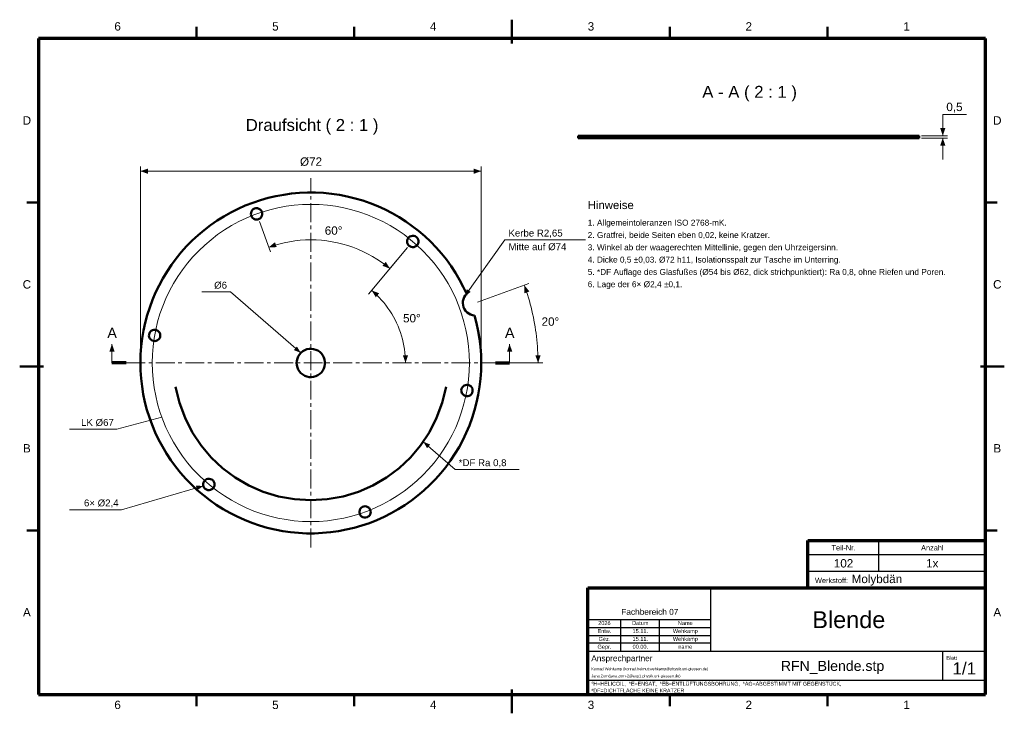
# Model space of a CAD drawing. Header units: millimetres. Extents: x 2 to 418, y 2 to 295.
import ezdxf

# ---------------------------------------------------------------- set-up
doc = ezdxf.new("R2010")
doc.units = ezdxf.units.MM
doc.linetypes.add('MITTELLINIE', pattern=[12.5, 8, -1.5, 1.5, -1.5])
for name, color, linetype in [('DUENN', 7, 'Continuous'), ('FLAECHE', 7, 'Continuous'), ('KONTUR', 7, 'Continuous'), ('LINIEN', 7, 'Continuous'), ('MITTELLINIE', 7, 'MITTELLINIE'), ('TEXT', 7, 'Continuous')]:
    doc.layers.add(name, color=color, linetype=linetype)
doc.styles.add('RFN', font='arial.ttf')

msp = doc.modelspace()

# ---------------------------------------------------------------- hatches: boundary and pattern name
at = {"layer": 'FLAECHE'}
for points in [[(392, 246), (393.1, 249.2), (390.9, 249.2), (392, 246)], [(392, 245), (390.9, 241.8), (393.1, 241.8), (392, 245)], [(53, 231), (56.2, 229.9), (56.2, 232.1), (53, 231)], [(197, 231), (193.8, 232.1), (193.8, 229.9), (197, 231)], [(107.21, 198.86), (110.6, 198.92), (109.85, 200.99), (107.21, 198.86)], [(158.43, 189.83), (156.68, 192.73), (155.27, 191.05), (158.43, 189.83)], [(150.71, 180.64), (152.46, 177.74), (153.87, 179.43), (150.71, 180.64)], [(190, 178.13), (192.55, 179.99), (190.92, 181.15), (190, 178.13)], [(215.21, 182.83), (215.27, 179.45), (217.34, 180.2), (215.21, 182.83)], [(41, 158), (39.9, 154.8), (42.1, 154.8), (41, 158)], [(120.76, 154.24), (119.14, 156.96), (117.83, 155.45), (120.76, 154.24)], [(209, 158), (207.9, 154.8), (210.1, 154.8), (209, 158)], [(165, 150), (166.1, 153.2), (163.9, 153.2), (165, 150)], [(221, 150), (222.1, 153.2), (219.9, 153.2), (221, 150)], [(172.51, 116.73), (175.43, 115.52), (174.12, 114.01), (172.51, 116.73)], [(79.6, 98.03), (77, 96.24), (76.44, 98.16), (79.6, 98.03)]]:
    msp.add_hatch(color=7, dxfattribs=at).paths.add_polyline_path(points)

# ---------------------------------------------------------------- linework, layer by layer
at = {"layer": 'DUENN', "lineweight": 20}
for p, q in [((392, 246), (392, 255)), ((392, 255), (402, 255)), ((238, 245.92), (238.08, 246)), ((238.21, 245), (239.21, 246)), ((239.34, 245), (240.34, 246)), ((240.47, 245), (241.47, 246)), ((241.61, 245), (242.61, 246)), ((242.74, 245), (243.74, 246)), ((243.87, 245), (244.87, 246)), ((245, 245), (246, 246)), ((246.13, 245), (247.13, 246)), ((247.26, 245), (248.26, 246)), ((248.39, 245), (249.39, 246)), ((249.53, 245), (250.53, 246)), ((250.66, 245), (251.66, 246)), ((251.79, 245), (252.79, 246)), ((252.92, 245), (253.92, 246)), ((254.05, 245), (255.05, 246)), ((255.18, 245), (256.18, 246)), ((256.31, 245), (257.31, 246)), ((257.45, 245), (258.45, 246)), ((258.58, 245), (259.58, 246)), ((259.71, 245), (260.71, 246)), ((260.84, 245), (261.84, 246)), ((261.97, 245), (262.97, 246)), ((263.1, 245), (264.1, 246)), ((264.23, 245), (265.23, 246)), ((265.36, 245), (266.36, 246)), ((266.5, 245), (267.5, 246)), ((267.63, 245), (268.63, 246)), ((268.76, 245), (269.76, 246)), ((269.89, 245), (270.89, 246)), ((271.02, 245), (272.02, 246)), ((272.15, 245), (273.15, 246)), ((273.28, 245), (274.28, 246)), ((274.42, 245), (275.42, 246)), ((275.55, 245), (276.55, 246)), ((276.68, 245), (277.68, 246)), ((277.81, 245), (278.81, 246)), ((278.94, 245), (279.94, 246)), ((280.07, 245), (281.07, 246)), ((281.2, 245), (282.2, 246)), ((282.34, 245), (283.34, 246)), ((283.47, 245), (284.47, 246)), ((284.6, 245), (285.6, 246)), ((285.73, 245), (286.73, 246)), ((286.86, 245), (287.86, 246)), ((287.99, 245), (288.99, 246)), ((289.12, 245), (290.12, 246)), ((290.25, 245), (291.25, 246)), ((291.39, 245), (292.39, 246)), ((292.52, 245), (293.52, 246)), ((293.65, 245), (294.65, 246)), ((294.78, 245), (295.78, 246)), ((295.91, 245), (296.91, 246)), ((297.04, 245), (298.04, 246)), ((298.17, 245), (299.17, 246)), ((299.31, 245), (300.31, 246)), ((300.44, 245), (301.44, 246)), ((301.57, 245), (302.57, 246)), ((302.7, 245), (303.7, 246)), ((316, 245.86), (316.15, 246)), ((316.28, 245), (317.28, 246)), ((317.41, 245), (318.41, 246)), ((318.54, 245), (319.54, 246)), ((319.67, 245), (320.67, 246)), ((320.8, 245), (321.8, 246)), ((321.93, 245), (322.93, 246)), ((323.06, 245), (324.06, 246)), ((324.2, 245), (325.2, 246)), ((325.33, 245), (326.33, 246)), ((326.46, 245), (327.46, 246)), ((327.59, 245), (328.59, 246)), ((328.72, 245), (329.72, 246)), ((329.85, 245), (330.85, 246)), ((330.98, 245), (331.98, 246)), ((332.12, 245), (333.12, 246)), ((333.25, 245), (334.25, 246)), ((334.38, 245), (335.38, 246)), ((335.51, 245), (336.51, 246)), ((336.64, 245), (337.64, 246)), ((337.77, 245), (338.77, 246)), ((338.9, 245), (339.9, 246)), ((340.04, 245), (341.04, 246)), ((341.17, 245), (342.17, 246)), ((342.3, 245), (343.3, 246)), ((343.43, 245), (344.43, 246)), ((344.56, 245), (345.56, 246)), ((345.69, 245), (346.69, 246)), ((346.82, 245), (347.82, 246)), ((347.95, 245), (348.95, 246)), ((349.09, 245), (350.09, 246)), ((350.22, 245), (351.22, 246)), ((351.35, 245), (352.35, 246)), ((352.48, 245), (353.48, 246)), ((353.61, 245), (354.61, 246)), ((354.74, 245), (355.74, 246)), ((355.87, 245), (356.87, 246)), ((357.01, 245), (358.01, 246)), ((358.14, 245), (359.14, 246)), ((359.27, 245), (360.27, 246)), ((360.4, 245), (361.4, 246)), ((361.53, 245), (362.53, 246)), ((362.66, 245), (363.66, 246)), ((363.79, 245), (364.79, 246)), ((364.93, 245), (365.93, 246)), ((366.06, 245), (367.06, 246)), ((367.19, 245), (368.19, 246)), ((368.32, 245), (369.32, 246)), ((369.45, 245), (370.45, 246)), ((370.58, 245), (371.58, 246)), ((371.71, 245), (372.71, 246)), ((372.84, 245), (373.84, 246)), ((373.98, 245), (374.98, 246)), ((375.11, 245), (376.11, 246)), ((376.24, 245), (377.24, 246)), ((377.37, 245), (378.37, 246)), ((378.5, 245), (379.5, 246)), ((379.63, 245), (380.63, 246)), ((380.76, 245), (381.76, 246)), ((383, 246), (394, 246)), ((303.83, 245), (304, 245.17)), ((381.9, 245), (382, 245.1)), ((383, 245), (394, 245)), ((392, 236), (392, 245)), ((53, 151), (53, 233)), ((197, 151), (197, 233)), ((53, 231), (197, 231)), ((103.25, 209.76), (107.9, 196.98)), ((190, 178.13), (207, 202)), ((207, 202), (241, 202)), ((165.88, 198.72), (149.43, 179.11)), ((165.88, 198.72), (157.14, 188.3)), ((195.48, 175.65), (217.09, 183.52)), ((91, 180), (79, 180)), ((120.76, 154.24), (91, 180)), ((41, 150), (41, 158)), ((209, 150), (209, 158)), ((199, 150), (223, 150)), ((62.04, 127.08), (43, 122)), ((43, 122), (23, 122)), ((172.51, 116.73), (186, 105)), ((186, 105), (213, 105)), ((79.6, 98.03), (45, 88)), ((45, 88), (23, 88))]:
    msp.add_line(p, q, dxfattribs=at)
for points in [[(158.43, 189.83), (156.66, 191.25), (154.83, 192.6), (152.94, 193.86), (151, 195.03), (149.01, 196.12), (146.98, 197.13), (144.9, 198.04), (142.79, 198.86), (140.64, 199.59), (138.46, 200.23), (136.25, 200.77), (134.03, 201.21), (131.79, 201.56), (129.53, 201.8), (127.27, 201.95), (125, 202), (122.73, 201.95), (120.47, 201.8), (118.21, 201.56), (115.97, 201.21), (113.75, 200.77), (111.54, 200.23), (109.36, 199.59), (107.21, 198.86)], [(165, 150), (164.97, 151.45), (164.89, 152.91), (164.76, 154.35), (164.58, 155.8), (164.34, 157.23), (164.05, 158.66), (163.71, 160.07), (163.32, 161.47), (162.88, 162.86), (162.38, 164.23), (161.84, 165.58), (161.25, 166.9), (160.61, 168.21), (159.93, 169.49), (159.2, 170.75), (158.42, 171.98), (157.6, 173.18), (156.73, 174.35), (155.83, 175.49), (154.88, 176.59), (153.89, 177.66), (152.87, 178.69), (151.81, 179.69), (150.71, 180.64)], [(221, 150), (220.99, 151.4), (220.96, 152.79), (220.91, 154.19), (220.84, 155.58), (220.75, 156.98), (220.63, 158.37), (220.5, 159.76), (220.35, 161.14), (220.18, 162.53), (219.99, 163.91), (219.77, 165.29), (219.54, 166.67), (219.29, 168.04), (219.02, 169.41), (218.72, 170.78), (218.41, 172.14), (218.08, 173.5), (217.73, 174.85), (217.36, 176.19), (216.97, 177.53), (216.56, 178.87), (216.13, 180.2), (215.68, 181.52), (215.21, 182.83)]]:
    msp.add_lwpolyline(points, dxfattribs=at)
at = {"layer": 'KONTUR', "lineweight": 50}
for p, q in [((76.67, 287), (76.67, 292)), ((143.33, 287), (143.33, 292)), ((210, 285), (210, 295)), ((276.67, 287), (276.67, 292)), ((343.33, 287), (343.33, 292)), ((238, 246), (304, 246)), ((238, 245), (238, 246)), ((304, 246), (304, 245)), ((316, 246), (382, 246)), ((316, 246), (316, 245)), ((382, 245), (382, 246)), ((238, 245), (304, 245)), ((316, 245), (382, 245)), ((10, 217.75), (5, 217.75)), ((410, 217.75), (415, 217.75)), ((2, 148.5), (12, 148.5)), ((408, 148.5), (418, 148.5)), ((10, 79.25), (5, 79.25)), ((410, 79.25), (415, 79.25)), ((76.67, 5), (76.67, 10)), ((143.33, 5), (143.33, 10)), ((210, 2), (210, 12)), ((276.67, 5), (276.67, 10)), ((343.33, 5), (343.33, 10))]:
    msp.add_line(p, q, dxfattribs=at)
at = {"layer": 'KONTUR', "lineweight": 70}
for p, q in [((410, 287), (10, 287)), ((10, 287), (10, 10)), ((410, 10), (410, 287)), ((47, 150), (41, 150)), ((203, 150), (209, 150)), ((335, 55), (335, 75)), ((335, 75), (410, 75)), ((242, 55), (410, 55)), ((242, 10), (242, 55)), ((10, 10), (410, 10)), ((242, 10), (410, 10))]:
    msp.add_line(p, q, dxfattribs=at)
at = {"layer": 'KONTUR', "lineweight": 50}
for points in [[(304, 246), (304.15, 246), (304.59, 246), (305.31, 246), (306.26, 246), (307.4, 246), (308.66, 246), (310, 246), (311.34, 246), (312.6, 246), (313.74, 246), (314.69, 246), (315.41, 246), (315.85, 246), (316, 246)], [(316, 245), (315.85, 245), (315.41, 245), (314.69, 245), (313.74, 245), (312.6, 245), (311.34, 245), (310, 245), (308.66, 245), (307.4, 245), (306.26, 245), (305.31, 245), (304.59, 245), (304.15, 245), (304, 245)], [(190.85, 179.12), (189.41, 182.17), (187.83, 185.16), (186.11, 188.07), (184.26, 190.9), (182.27, 193.63), (180.16, 196.27), (177.93, 198.81), (175.58, 201.24), (173.12, 203.55), (170.56, 205.75), (167.89, 207.83), (165.13, 209.78), (162.28, 211.6), (159.35, 213.28), (156.35, 214.82), (153.27, 216.22), (150.13, 217.47), (146.94, 218.58), (143.7, 219.53), (140.41, 220.33), (137.1, 220.98), (133.75, 221.47), (130.39, 221.8), (127.02, 221.97), (123.64, 221.99), (120.26, 221.84), (116.9, 221.54), (113.55, 221.08), (110.22, 220.47), (106.93, 219.7), (103.68, 218.77), (100.48, 217.7), (97.33, 216.47), (94.24, 215.1), (91.22, 213.59), (88.28, 211.93), (85.41, 210.14), (82.63, 208.22), (79.95, 206.16), (77.36, 203.99), (74.88, 201.69), (72.51, 199.29), (70.26, 196.77), (68.12, 194.15), (66.11, 191.43), (64.24, 188.62), (62.49, 185.73), (60.88, 182.76), (59.42, 179.71), (58.09, 176.6), (56.92, 173.43), (55.9, 170.21), (55.02, 166.95), (54.31, 163.65), (53.74, 160.32), (53.34, 156.96), (53.09, 153.59), (53, 150.21), (53.07, 146.83), (53.3, 143.46), (53.68, 140.11), (54.23, 136.77), (54.92, 133.46), (55.78, 130.2), (56.78, 126.97), (57.94, 123.79), (59.24, 120.68), (60.69, 117.62), (62.28, 114.64), (64.01, 111.74), (65.87, 108.92), (67.86, 106.19), (69.98, 103.56), (72.22, 101.03), (74.58, 98.6), (77.04, 96.29), (79.62, 94.1), (82.29, 92.04), (85.06, 90.1), (87.91, 88.29), (90.85, 86.62), (93.86, 85.08), (96.94, 83.69), (100.08, 82.45), (103.28, 81.35), (106.52, 80.41), (109.81, 79.62), (113.13, 78.99), (116.47, 78.51), (119.84, 78.19), (123.21, 78.02), (126.59, 78.02), (129.97, 78.17), (133.33, 78.48), (136.68, 78.95), (140, 79.58), (143.28, 80.36), (146.53, 81.3), (149.73, 82.38), (152.88, 83.62), (155.96, 85), (158.98, 86.52), (161.92, 88.19), (164.78, 89.99), (167.55, 91.92), (170.23, 93.98), (172.81, 96.16), (175.28, 98.46), (177.64, 100.88), (179.89, 103.4), (182.02, 106.03), (184.02, 108.75), (185.89, 111.57), (187.62, 114.47), (189.22, 117.45), (190.68, 120.49), (191.99, 123.61), (193.15, 126.78), (194.17, 130), (195.03, 133.27), (195.74, 136.58), (196.29, 139.91), (196.68, 143.26), (196.92, 146.64), (197, 150.01), (196.92, 153.39), (196.68, 156.76), (196.29, 160.12), (195.73, 163.45), (195.02, 166.76), (194.16, 170.02)], [(100.88, 210.88), (100.41, 211.24), (100.03, 211.72), (99.79, 212.27), (99.69, 212.86), (99.74, 213.46), (99.93, 214.03), (100.27, 214.53), (100.71, 214.93), (101.25, 215.21), (101.83, 215.35), (102.44, 215.33), (103.01, 215.17), (103.54, 214.87), (103.97, 214.45), (104.28, 213.94), (104.45, 213.36), (104.48, 212.76), (104.35, 212.17), (104.08, 211.63), (103.69, 211.18), (103.2, 210.83), (102.63, 210.62), (102.03, 210.56), (101.44, 210.65), (100.88, 210.88)], [(165.67, 201.33), (165.74, 201.92), (165.96, 202.48), (166.32, 202.97), (166.78, 203.35), (167.33, 203.61), (167.92, 203.72), (168.52, 203.68), (169.09, 203.5), (169.6, 203.17), (170.01, 202.74), (170.3, 202.21), (170.45, 201.63), (170.45, 201.02), (170.3, 200.44), (170.01, 199.91), (169.6, 199.48), (169.09, 199.15), (168.52, 198.97), (167.92, 198.93), (167.33, 199.04), (166.78, 199.3), (166.32, 199.68), (165.96, 200.17), (165.74, 200.73), (165.67, 201.33)], [(194.16, 170.02), (193.3, 170.16), (192.47, 170.43), (191.7, 170.83), (191.01, 171.36), (190.41, 171.99), (189.92, 172.71), (189.56, 173.5), (189.33, 174.34), (189.24, 175.2), (189.29, 176.07), (189.49, 176.92), (189.82, 177.72), (190.28, 178.46), (190.85, 179.12)], [(60.22, 159.56), (59.66, 159.32), (59.07, 159.24), (58.47, 159.3), (57.91, 159.51), (57.41, 159.85), (57.02, 160.31), (56.75, 160.85), (56.63, 161.43), (56.65, 162.03), (56.83, 162.61), (57.14, 163.13), (57.57, 163.55), (58.09, 163.85), (58.67, 164.01), (59.27, 164.02), (59.85, 163.88), (60.39, 163.61), (60.83, 163.2), (61.17, 162.7), (61.37, 162.13), (61.42, 161.53), (61.32, 160.94), (61.07, 160.39), (60.7, 159.92), (60.22, 159.56)], [(119, 150), (119.08, 150.96), (119.31, 151.9), (119.69, 152.79), (120.2, 153.6), (120.84, 154.33), (121.59, 154.94), (122.43, 155.42), (123.33, 155.76), (124.28, 155.96), (125.24, 156), (126.2, 155.88), (127.13, 155.61), (128, 155.2), (128.79, 154.65), (129.49, 153.98), (130.07, 153.21), (130.52, 152.35), (130.83, 151.44), (130.98, 150.48), (130.98, 149.52), (130.83, 148.56), (130.52, 147.65), (130.07, 146.79), (129.49, 146.02), (128.79, 145.35), (128, 144.8), (127.13, 144.39), (126.2, 144.12), (125.24, 144), (124.28, 144.04), (123.33, 144.24), (122.43, 144.58), (121.59, 145.06), (120.84, 145.67), (120.2, 146.4), (119.69, 147.21), (119.31, 148.1), (119.08, 149.04), (119, 150)], [(189.78, 140.44), (190.34, 140.68), (190.93, 140.77), (191.53, 140.7), (192.09, 140.49), (192.59, 140.15), (192.98, 139.69), (193.25, 139.15), (193.37, 138.57), (193.35, 137.97), (193.17, 137.39), (192.86, 136.87), (192.43, 136.45), (191.91, 136.15), (191.33, 135.99), (190.73, 135.98), (190.15, 136.12), (189.61, 136.39), (189.17, 136.8), (188.83, 137.3), (188.63, 137.87), (188.58, 138.47), (188.68, 139.06), (188.93, 139.61), (189.3, 140.08), (189.78, 140.44)], [(84.33, 98.68), (84.26, 98.08), (84.04, 97.52), (83.68, 97.03), (83.22, 96.65), (82.67, 96.39), (82.08, 96.28), (81.48, 96.32), (80.91, 96.5), (80.4, 96.83), (79.99, 97.26), (79.7, 97.79), (79.55, 98.37), (79.55, 98.98), (79.7, 99.56), (79.99, 100.09), (80.4, 100.52), (80.91, 100.85), (81.48, 101.03), (82.08, 101.07), (82.67, 100.96), (83.22, 100.7), (83.68, 100.32), (84.04, 99.83), (84.26, 99.27), (84.33, 98.68)], [(149.12, 89.12), (149.59, 88.76), (149.97, 88.28), (150.21, 87.73), (150.31, 87.14), (150.26, 86.54), (150.07, 85.97), (149.73, 85.47), (149.29, 85.07), (148.75, 84.79), (148.17, 84.65), (147.56, 84.67), (146.99, 84.83), (146.46, 85.13), (146.03, 85.55), (145.72, 86.06), (145.55, 86.64), (145.52, 87.24), (145.65, 87.83), (145.92, 88.37), (146.31, 88.82), (146.8, 89.17), (147.37, 89.38), (147.97, 89.44), (148.56, 89.35), (149.12, 89.12)]]:
    msp.add_lwpolyline(points, dxfattribs=at)
at = {"layer": 'LINIEN', "lineweight": 25}
for p, q in [((365, 62), (365, 75)), ((335, 69.1), (410, 69.1)), ((335, 62), (410, 62)), ((294, 28.2), (294, 55)), ((242, 41.6), (294, 41.6)), ((242, 38.3), (294, 38.3)), ((256, 28.2), (256, 41.6)), ((272.3, 28.2), (272.3, 41.6)), ((242, 34.8), (294, 34.8)), ((242, 31.7), (294, 31.7)), ((242, 28.2), (410, 28.2)), ((392, 16), (392, 28.2)), ((242, 16), (410, 16))]:
    msp.add_line(p, q, dxfattribs=at)
at = {"layer": 'MITTELLINIE', "lineweight": 20}
for p, q in [((125, 72), (125, 228)), ((47, 150), (203, 150))]:
    msp.add_line(p, q, dxfattribs=at)
msp.add_lwpolyline([(192, 150), (191.91, 153.51), (191.63, 157), (191.18, 160.48), (190.54, 163.93), (189.72, 167.34), (188.72, 170.7), (187.55, 174.01), (186.21, 177.25), (184.7, 180.42), (183.02, 183.5), (181.19, 186.49), (179.2, 189.38), (177.07, 192.16), (174.79, 194.83), (172.38, 197.38), (169.83, 199.79), (167.16, 202.07), (164.38, 204.2), (161.49, 206.19), (158.5, 208.02), (155.42, 209.7), (152.25, 211.21), (149.01, 212.55), (145.7, 213.72), (142.34, 214.72), (138.93, 215.54), (135.48, 216.18), (132, 216.63), (128.51, 216.91), (125, 217), (121.49, 216.91), (118, 216.63), (114.52, 216.18), (111.07, 215.54), (107.66, 214.72), (104.3, 213.72), (100.99, 212.55), (97.75, 211.21), (94.58, 209.7), (91.5, 208.02), (88.51, 206.19), (85.62, 204.2), (82.84, 202.07), (80.17, 199.79), (77.62, 197.38), (75.21, 194.83), (72.93, 192.16), (70.8, 189.38), (68.81, 186.49), (66.98, 183.5), (65.3, 180.42), (63.79, 177.25), (62.45, 174.01), (61.28, 170.7), (60.28, 167.34), (59.46, 163.93), (58.82, 160.48), (58.37, 157), (58.09, 153.51), (58, 150), (58.09, 146.49), (58.37, 143), (58.82, 139.52), (59.46, 136.07), (60.28, 132.66), (61.28, 129.3), (62.45, 125.99), (63.79, 122.75), (65.3, 119.58), (66.98, 116.5), (68.81, 113.51), (70.8, 110.62), (72.93, 107.84), (75.21, 105.17), (77.62, 102.62), (80.17, 100.21), (82.84, 97.93), (85.62, 95.8), (88.51, 93.81), (91.5, 91.98), (94.58, 90.3), (97.75, 88.79), (100.99, 87.45), (104.3, 86.28), (107.66, 85.28), (111.07, 84.46), (114.52, 83.82), (118, 83.37), (121.49, 83.09), (125, 83), (128.51, 83.09), (132, 83.37), (135.48, 83.82), (138.93, 84.46), (142.34, 85.28), (145.7, 86.28), (149.01, 87.45), (152.25, 88.79), (155.42, 90.3), (158.5, 91.98), (161.49, 93.81), (164.38, 95.8), (167.16, 97.93), (169.83, 100.21), (172.38, 102.62), (174.79, 105.17), (177.07, 107.84), (179.2, 110.62), (181.19, 113.51), (183.02, 116.5), (184.7, 119.58), (186.21, 122.75), (187.55, 125.99), (188.72, 129.3), (189.72, 132.66), (190.54, 136.07), (191.18, 139.52), (191.63, 143), (191.91, 146.49), (192, 150)], dxfattribs=at)
at = {"layer": 'MITTELLINIE', "lineweight": 50}
msp.add_lwpolyline([(67.88, 139.93), (69.49, 133.16), (71.85, 126.75), (74.91, 120.75), (78.61, 115.18), (82.89, 110.11), (87.72, 105.57), (93.03, 101.61), (98.77, 98.27), (104.89, 95.59), (111.34, 93.63), (118.06, 92.41), (125, 92), (131.94, 92.41), (138.66, 93.63), (145.11, 95.59), (151.23, 98.27), (156.97, 101.61), (162.28, 105.57), (167.11, 110.11), (171.39, 115.18), (175.09, 120.75), (178.15, 126.75), (180.51, 133.16), (182.12, 139.93)], dxfattribs=at)

# ---------------------------------------------------------------- texts
at = {"layer": 'TEXT', "style": 'RFN'}
for s, height, p in [('6', 3.53, (41.99, 290.4)), ('5', 3.53, (108.66, 290.4)), ('4', 3.53, (175.32, 290.4)), ('3', 3.53, (241.99, 290.4)), ('2', 3.53, (308.66, 290.4)), ('1', 3.53, (375.32, 290.4)), ('A - A ( 2 : 1 )', 5.0516, (290.39, 262)), ('0,5', 3.526, (393.5, 256.4)), ('D', 3.53, (3.26, 250.68)), ('D', 3.53, (413.26, 250.68)), ('Draufsicht ( 2 : 1 )', 5.0516, (97.5, 248)), ('Ø72', 3.526, (120.44, 233.3)), ('Hinweise', 3.431, (242, 215)), ('1. Allgemeintoleranzen ISO 2768-mK.', 2.5039, (242, 208)), ('60°', 3.526, (130.9, 204.16)), ('Kerbe R2,65', 2.92, (208.5, 203.4)), ('2. Gratfrei, beide Seiten eben 0,02, keine Kratzer.', 2.5039, (242, 202.8)), ('Mitte auf Ø74', 2.92, (208.5, 197.64)), ('3. Winkel ab der waagerechten Mittellinie, gegen den Uhrzeigersinn.', 2.5039, (242, 197.6)), ('4. Dicke 0,5 ±0,03. Ø72 h11, Isolationsspalt zur Tasche im Unterring.', 2.5039, (242, 192.4)), ('5. *DF Auflage des Glasfußes (Ø54 bis Ø62, dick strichpunktiert): Ra 0,8, ohne Riefen und Poren.', 2.5039, (242, 187.2)), ('C', 3.53, (3.26, 181.43)), ('Ø6', 2.92, (84.16, 181.4)), ('6. Lage der 6× Ø2,4 ±0,1.', 2.5039, (242, 182)), ('C', 3.53, (413.26, 181.43)), ('50°', 3.526, (163.97, 167.14)), ('20°', 3.526, (222.5, 165.71)), ('A', 4.38, (39, 160.5)), ('A', 4.38, (207, 160.5)), ('LK Ø67', 2.92, (27.94, 123.4)), ('B', 3.53, (3.39, 112.18)), ('B', 3.53, (413.39, 112.18)), ('*DF Ra 0,8', 2.92, (187.5, 106.4)), ('6× Ø2,4', 2.92, (29.16, 89.4)), ('Teil-Nr.', 2.227, (345, 70.8)), ('Anzahl', 2.227, (382.84, 70.8)), ('102', 3.526, (345.97, 63.6)), ('1x', 3.526, (384.95, 63.6)), ('Werkstoff:', 2.227, (338, 57)), ('Molybdän', 3.526, (353.5, 57)), ('A', 3.53, (3.39, 42.92)), ('Fachbereich 07', 2.5039, (256.18, 43.6)), ('A', 3.53, (413.39, 42.92)), ('Blende', 7.096, (336.87, 38)), ('Entw.', 1.679, (246.12, 35.89)), ('2026', 1.679, (246.44, 39.29)), ('Datum', 1.679, (260.76, 39.29)), ('15.11.', 1.679, (260.95, 35.89)), ('Wehkamp', 1.679, (277.97, 35.89)), ('Name', 1.679, (280.08, 39.29)), ('Gez.', 1.679, (246.57, 32.59)), ('15.11.', 1.679, (260.95, 32.59)), ('Wehkamp', 1.679, (277.97, 32.59)), ('Gepr.', 1.679, (246.12, 29.29)), ('00.00.', 1.679, (260.95, 29.29)), ('name', 1.679, (280.27, 29.29)), ('Ansprechpartner', 2.5039, (243.5, 24)), ('Blatt', 1.621, (393.5, 24.6)), ('Konrad Wehkamp (konrad.helmut.wehkamp@physik.uni-giessen.de)', 1.1607, (243.5, 20.2)), ('RFN_Blende.stp', 4.2632, (323.58, 19.9)), ('1/1', 5.11, (396.13, 18.4)), ('Jana Zorn(jana.zorn-2@exp1.physik.uni-giessen.de)', 1.1607, (243.5, 17.2)), ('*H=HELICOIL,  *E=ENSAT,  *EB=ENTLÜFTUNGSBOHRUNG,  *AG=ABGESTIMMT MIT GEGENSTÜCK,', 1.606, (243.5, 13.7)), ('*DF=DICHTFLÄCHE KEINE KRATZER', 1.606, (243.5, 10.8)), ('6', 3.53, (41.99, 3.8)), ('5', 3.53, (108.66, 3.8)), ('4', 3.53, (175.32, 3.8)), ('3', 3.53, (241.99, 3.8)), ('2', 3.53, (308.66, 3.8)), ('1', 3.53, (375.32, 3.8))]:
    msp.add_text(s, height=height, dxfattribs=at).set_placement(p)

doc.saveas('drawing.dxf')
